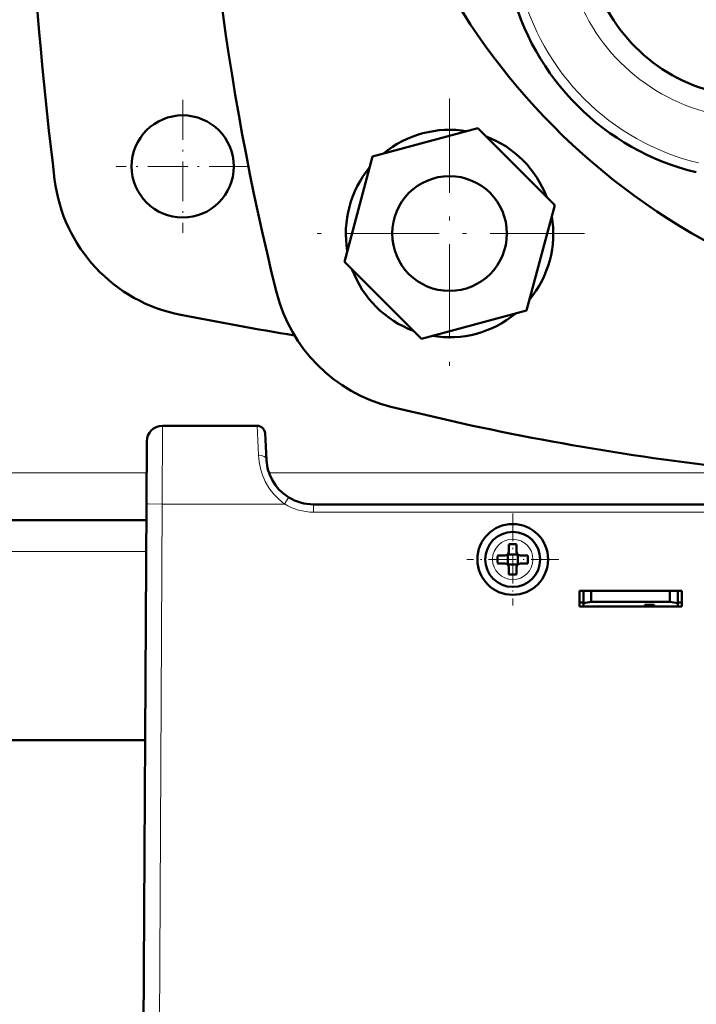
# Model space of a CAD drawing. Extents: x -1438 to 1837, y -1673 to 612.
# Tile 15 of 95: x 169 to 255, y -1409 to -1283. Entities that reach past the tile are written whole.
import ezdxf

# ---------------------------------------------------------------- set-up
doc = ezdxf.new("R2010")
doc.units = 0
doc.linetypes.add('DASHDOT', pattern=[18.5, 12, -3, 0.5, -3])

msp = doc.modelspace()

# ---------------------------------------------------------------- linework, layer by layer
at = {"color": 7, "linetype": 'DASHDOT', "lineweight": 18, "ltscale": 0.422498}
msp.add_line((189.29, -1293.62), (189.29, -1310.52), dxfattribs=at)
at = {"color": 7, "linetype": 'DASHDOT', "lineweight": 18}
for p, q in [((223.25, -1293.45), (223.25, -1327.77)), ((240.41, -1310.61), (206.09, -1310.61))]:
    msp.add_line(p, q, dxfattribs=at)
at = {"color": 7, "lineweight": 50}
for p, q in [((226.84, -1297.22), (213.45, -1300.81)), ((236.64, -1307.02), (226.84, -1297.22)), ((213.45, -1300.81), (209.87, -1314.19)), ((233.05, -1320.4), (236.64, -1307.02)), ((209.87, -1314.19), (219.67, -1323.99)), ((219.67, -1323.99), (233.05, -1320.4)), ((198.77, -1335.07), (186.71, -1335.07)), ((199.95, -1339.38), (199.77, -1336.02)), ((184.71, -1337.06), (184.67, -1345.02)), ((199.95, -1339.47), (199.95, -1339.38)), ((184.29, -1417.07), (184.67, -1345.02)), ((387.64, -1345.07), (205.94, -1345.07)), ((218.78, -1345.07), (218.79, -1345.07)), ((220.79, -1345.07), (221.79, -1345.07)), ((220.79, -1345.07), (221.79, -1345.07)), ((221.79, -1345.07), (360.79, -1345.07)), ((184.66, -1347.07), (88.92, -1347.07)), ((230.79, -1350.15), (230.79, -1351.07)), ((231.79, -1350.15), (231.79, -1351.07)), ((230.29, -1351.57), (229.37, -1351.57)), ((230.66, -1351.43), (230.64, -1351.42)), ((231.93, -1351.43), (230.66, -1351.43)), ((230.66, -1352.7), (230.66, -1351.43)), ((231.94, -1351.42), (231.93, -1351.43)), ((231.93, -1351.43), (231.93, -1352.7)), ((232.29, -1351.57), (233.21, -1351.57)), ((230.29, -1352.57), (229.37, -1352.57)), ((230.66, -1352.7), (230.64, -1352.71)), ((231.93, -1352.7), (230.66, -1352.7)), ((231.93, -1352.7), (231.94, -1352.71)), ((233.21, -1352.57), (232.29, -1352.57)), ((230.79, -1353.99), (230.79, -1353.07)), ((231.79, -1353.99), (231.79, -1353.07)), ((239.79, -1358.07), (239.79, -1356.07)), ((239.79, -1356.07), (252.79, -1356.07)), ((240.29, -1357.63), (240.29, -1356.07)), ((241.29, -1357.45), (241.29, -1356.07)), ((251.29, -1356.07), (251.29, -1357.45)), ((252.29, -1356.07), (252.29, -1357.63)), ((252.79, -1356.07), (252.79, -1358.07)), ((239.79, -1357.57), (240.29, -1357.57)), ((240.29, -1357.63), (241.29, -1357.45)), ((240.29, -1358.07), (240.29, -1357.63)), ((241.29, -1357.45), (251.29, -1357.45)), ((248.09, -1358.07), (248.09, -1357.86)), ((248.09, -1357.86), (248.09, -1358.07)), ((249.29, -1357.86), (248.09, -1357.86)), ((249.29, -1358.07), (249.29, -1357.86)), ((251.29, -1357.45), (252.29, -1357.63)), ((252.29, -1357.57), (252.79, -1357.57)), ((252.29, -1357.63), (252.29, -1358.07)), ((252.79, -1358.07), (239.79, -1358.07)), ((248.09, -1358.07), (240.29, -1358.07)), ((252.29, -1358.07), (249.29, -1358.07)), ((184.51, -1375.07), (89.07, -1375.07))]:
    msp.add_line(p, q, dxfattribs=at)
at = {"color": 7, "linetype": 'DASHDOT', "lineweight": 18, "ltscale": 0.422501}
msp.add_line((197.74, -1302.07), (180.84, -1302.07), dxfattribs=at)
at = {"color": 7, "lineweight": 18}
for p, q in [((186.71, -1335.07), (186.67, -1345.02)), ((198.77, -1335.07), (198.95, -1338.81)), ((184.69, -1341.07), (88.89, -1341.07)), ((257.04, -1341.07), (200.28, -1341.07)), ((186.67, -1345.02), (186.29, -1417.07)), ((202.26, -1345.02), (186.67, -1345.02)), ((202.63, -1344.42), (202.26, -1345.02)), ((202.78, -1344.17), (202.63, -1344.42)), ((205.94, -1346.06), (205.94, -1345.07)), ((205.94, -1345.07), (205.94, -1345.07)), ((387.64, -1346.06), (205.94, -1346.06)), ((231.31, -1349.5), (231.29, -1349.5)), ((184.64, -1351.07), (88.94, -1351.07)), ((228.72, -1352.04), (228.72, -1352.07)), ((233.86, -1352.09), (233.86, -1352.07)), ((231.27, -1354.64), (231.29, -1354.64))]:
    msp.add_line(p, q, dxfattribs=at)
at = {"color": 7, "linetype": 'DASHDOT', "lineweight": 18, "ltscale": 0.292499}
msp.add_line((231.29, -1346.22), (231.29, -1357.92), dxfattribs=at)
at = {"color": 7, "linetype": 'DASHDOT', "lineweight": 18, "ltscale": 0.2925}
msp.add_line((237.14, -1352.07), (225.44, -1352.07), dxfattribs=at)
at = {"color": 7, "lineweight": 18}
for points in [[(199.8, -1342.14), (200.27, -1342.97), (200.85, -1343.73), (201.51, -1344.42), (202.26, -1345.02)], [(184.67, -1345.02), (184.67, -1345.01), (184.69, -1345.01), (184.89, -1345.01), (186.67, -1345.02)]]:
    msp.add_lwpolyline(points, dxfattribs=at)
at = {"color": 7, "lineweight": 50}
for centre, radius in [((189.29, -1302.07), 6.5), ((223.25, -1310.61), 7.3), ((231.29, -1352.07), 4.5)]:
    msp.add_circle(centre, radius, dxfattribs=at)
for centre, radius, start, end in [((296.79, -1237.07), 85, 95.8353, 242.177), ((526.41, -1237.07), 335.12, 166.0141, 193.9859), ((718.94, -1237.07), 550, 173.0365, 186.9635), ((296.78, -1237.07), 60.26, 270.0122, 269.9878), ((296.78, -1237.07), 60.12, 180, 61.3521), ((262.14, -1271.71), 21.51, 193.5356, 256.4644), ((262.14, -1271.71), 32, 193.5356, 256.4644), ((223.25, -1310.61), 13.2, 80.38, 129.62), ((223.25, -1310.61), 13.2, 20.38, 69.62), ((223.25, -1310.61), 13.2, 140.38, 189.62), ((192.85, -1301.32), 20, 186.9635, 259.0156), ((223.25, -1310.61), 13.2, 320.38, 9.62), ((223.25, -1310.61), 13.2, 200.38, 249.62), ((220.63, -1313.23), 20, 193.9859, 256.0141), ((296.79, -765.82), 565.5, 259.0156, 260.5061), ((223.25, -1310.61), 13.2, 260.38, 309.62), ((296.79, -1007.45), 335.12, 256.0141, 263.1849), ((186.71, -1337.07), 2, 90, 179.7), ((198.77, -1336.07), 1, 3, 90), ((205.94, -1339.07), 6, 183.748, 208.7472), ((205.94, -1339.07), 6, 183.8433, 208.7473), ((205.94, -1339.07), 6, 208.7491, 238.2522), ((205.94, -1339.07), 6, 238.2564, 270), ((231.29, -1352.07), 3.5, 90, 360), ((231.29, -1352.07), 3.5, 360, 90), ((231.29, -1367.28), 17.14, 89.9996, 91.6715), ((231.29, -1367.24), 17.1, 88.3267, 90.0022), ((246.5, -1352.07), 17.13, 178.3286, 181.6729), ((230.29, -1351.07), 0.5, 270, 360), ((232.29, -1351.07), 0.5, 180, 270), ((216.12, -1352.07), 17.1, 359.9978, 1.6733), ((230.29, -1353.07), 0.5, 0, 90), ((232.29, -1353.07), 0.5, 90, 180), ((216.12, -1352.07), 17.1, 358.3267, 0.0022), ((231.29, -1336.86), 17.14, 268.3285, 270.0004), ((231.29, -1336.9), 17.1, 269.9978, 271.6733)]:
    msp.add_arc(centre, radius, start, end, dxfattribs=at)
at = {"color": 7, "lineweight": 18}
for centre, radius, start, end in [((262.14, -1271.71), 24.24, 193.5356, 256.4644), ((262.14, -1271.71), 30.77, 193.5356, 256.4644), ((207.4, -1338.42), 8.46, 182.6014, 206.0888), ((205.94, -1339.05), 7.01, 238.2752, 269.9814), ((231.29, -1352.07), 2.57, 90, 179.4706), ((231.29, -1352.07), 2.57, 0, 89.4706), ((231.29, -1352.07), 2.57, 180, 269.4706), ((231.29, -1352.07), 2.57, 270, 359.4706)]:
    msp.add_arc(centre, radius, start, end, dxfattribs=at)
msp.add_ellipse((198.95, -1339.43), major_axis=(0.999, 0.052), ratio=0.625417, start_param=0.000123, end_param=1.538026, dxfattribs=at)

doc.saveas('drawing.dxf')
